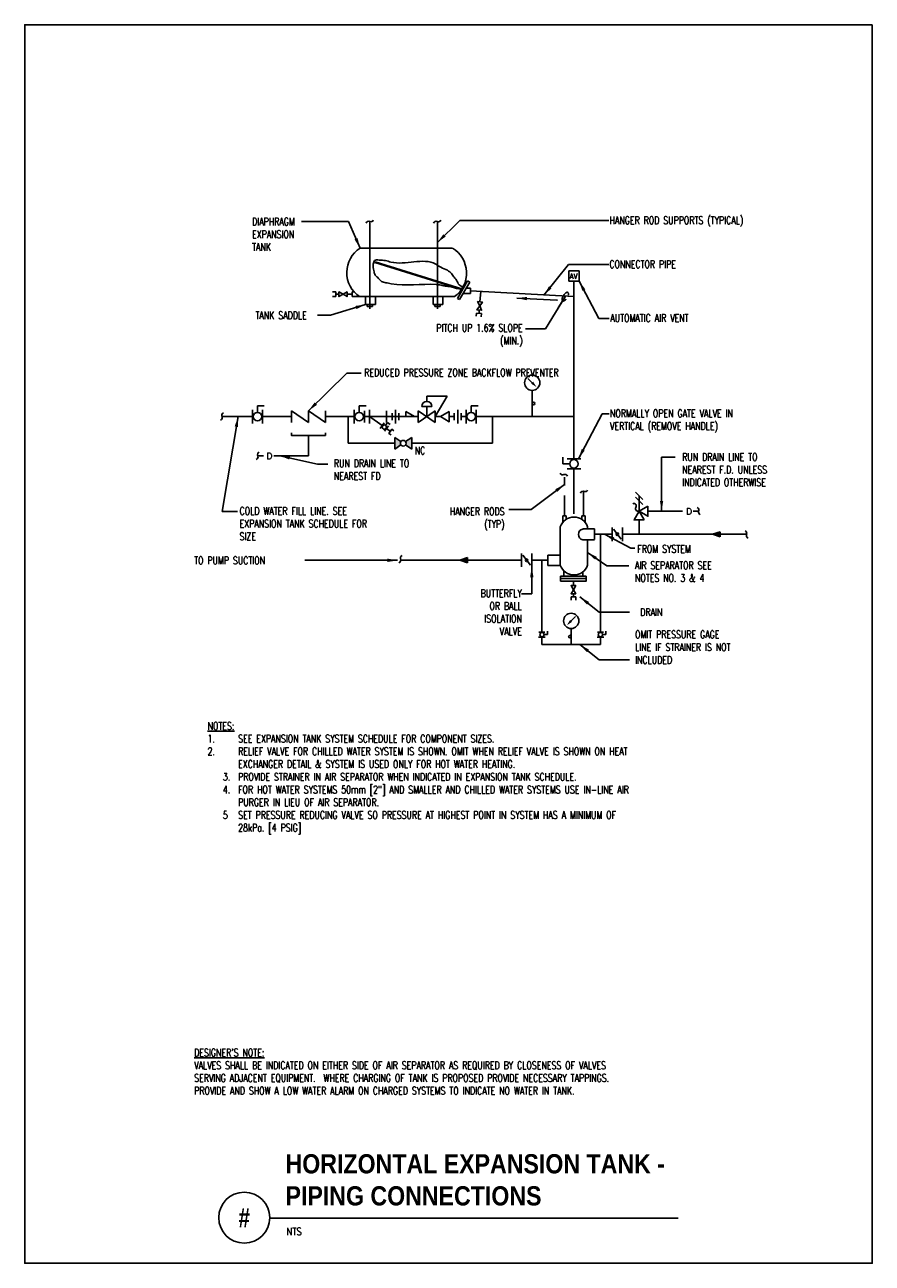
# Model space of a CAD drawing. Header units: inches. Extents: x -0.8 to 9.7, y -3.9 to 11.3.
import ezdxf
from ezdxf.enums import TextEntityAlignment as Align

# ---------------------------------------------------------------- set-up
doc = ezdxf.new("R2010")
doc.units = ezdxf.units.IN
doc.header["$MEASUREMENT"] = 0
doc.linetypes.add('DASHDOT2', pattern=[0.5, 0.25, -0.125, 0, -0.125])
for name, color, linetype in [('C-DETL-DIMS', 2, 'Continuous'), ('M-DETL-DIMS', 2, 'Continuous'), ('M-DETL-HEVY', 5, 'Continuous'), ('M-DETL-MEDM', 4, 'Continuous'), ('M-DETL-TEXT', 2, 'Continuous'), ('M-DETL-THIN', 2, 'Continuous')]:
    doc.layers.add(name, color=color, linetype=linetype)
doc.layers.add('G-ANNO-NPLT', color=7, linetype='Continuous', plot=False)
doc.styles.add('BOLD', font='bold.shx', dxfattribs={"width": 0.9})
doc.styles.add('Romans', font='romans.shx', dxfattribs={"width": 0.75})
doc.styles.get("Standard").update_dxf_attribs({"font": 'romans.shx', "width": 0.75})
doc.dimstyles.new('VA-Lead', dxfattribs={"dimtxt": 0.09375, "dimasz": 0.125, "dimexe": 0.125, "dimexo": 0.03125, "dimgap": 0.02, "dimtad": 1, "dimdec": 5, "dimzin": 0, "dimdsep": 46, "dimlunit": 4, "dimtxsty": 'Romans', "dimcen": 0.125, "dimclrd": 256, "dimclre": 256, "dimclrt": 256, "dimadec": 0, "dimazin": 0, "dimtfac": 1, "dimtdec": 5, "dimtofl": 0, "dimtmove": 0, "dimatfit": 3, "dimfxl": 1, "dimfrac": 2, "dimtolj": 1, "dimtzin": 0, "dimlwd": -1, "dimlwe": -1, "dimarcsym": 0})
doc.dimstyles.new('VA-Loop', dxfattribs={"dimtxt": 0.09375, "dimasz": 0.18, "dimexe": 0.125, "dimexo": 0.0625, "dimgap": 0.09, "dimtad": 0, "dimtih": 1, "dimtoh": 1, "dimdec": 4, "dimzin": 0, "dimdsep": 46, "dimtxsty": 'Romans', "dimcen": 0.09, "dimclrd": 256, "dimclre": 256, "dimclrt": 256, "dimadec": 0, "dimazin": 0, "dimtfac": 1, "dimtdec": 4, "dimtofl": 0, "dimtmove": 0, "dimatfit": 3, "dimldrblk": 'dimloop1', "dimfxl": 1, "dimtolj": 1, "dimtzin": 0, "dimlwd": -1, "dimlwe": -1, "dimarcsym": 0})

# ---------------------------------------------------------------- blocks, each defined once
blk = doc.blocks.new('dimloop1')
blk.add_line((-0.383, 0), (-1, 0))
blk.add_lwpolyline([(0.15, -0.121, 0.038212), (0.207, -0.1, 0.102096), (0.278, -0.047, 0.184921), (0.296, 0, 0.184921), (0.278, 0.047, 0.102096), (0.207, 0.099, 0.060952), (0.115, 0.129, 0.047258), (-0.008, 0.14), (-0.078, 0.14, 0.047258), (-0.202, 0.129, 0.060952), (-0.294, 0.099, 0.102096), (-0.365, 0.047, 0.184921), (-0.383, 0, 0.184921), (-0.365, -0.047, 0.102096), (-0.294, -0.1, 0.060952), (-0.202, -0.129, 0.011023), (-0.173, -0.134, 0.047258)], format="xyb")

msp = doc.modelspace()

# ---------------------------------------------------------------- hatches: boundary and pattern name
at = {"layer": 'M-DETL-MEDM'}
h = msp.add_hatch(color=256, dxfattribs=at)
h.paths.add_polyline_path([(3.868, 6.18), (3.793, 6.233), (3.793, 6.087), (3.868, 6.139, -0.153882), (3.862, 6.16, -0.153882)])
h.paths.add_polyline_path([(4.001, 6.233), (3.926, 6.18, -0.15388), (3.932, 6.16, -0.153876), (3.926, 6.139), (4.001, 6.087)])
h = msp.add_hatch(color=256, dxfattribs=at)
h.paths.add_polyline_path([(6.509, 5.043, -0.236068), (6.515, 5.055), (6.534, 5.03, -0.618034)])
h.paths.add_polyline_path([(6.515, 5.055, -0.618034), (6.54, 5.043, -0.236068), (6.534, 5.03)])
h = msp.add_hatch(color=256, dxfattribs=at)
h.paths.add_polyline_path([(7.789, 5.074), (7.695, 5.043), (7.789, 5.043)])
h.paths.add_polyline_path([(7.789, 5.043), (7.695, 5.043), (7.789, 5.012)])
h = msp.add_hatch(color=256, dxfattribs=at)
h.paths.add_polyline_path([(4.686, 4.755), (4.592, 4.723), (4.686, 4.723)])
h.paths.add_polyline_path([(4.686, 4.723), (4.592, 4.723), (4.686, 4.692)])
h = msp.add_hatch(color=256, dxfattribs=at)
h.paths.add_polyline_path([(5.396, 4.723, -0.236068), (5.403, 4.736), (5.421, 4.711, -0.618034)])
h.paths.add_polyline_path([(5.403, 4.736, -0.618034), (5.428, 4.723, -0.236068), (5.421, 4.711)])

# ---------------------------------------------------------------- linework, layer by layer
at = {"layer": 'G-ANNO-NPLT', "color": 6}
msp.add_lwpolyline([(9.655, 11.302), (-0.751, 11.302), (-0.751, -3.914), (9.655, -3.914)], close=True, dxfattribs=at)
at = {"layer": 'M-DETL-DIMS'}
for p, q in [((4.623, 8.046), (3.546, 8.38)), ((4.628, 8.055), (3.551, 8.389)), ((4.562, 7.94), (4.687, 8.157)), ((4.589, 7.925), (4.714, 8.141)), ((4.644, 8.109), (4.656, 8.103)), ((4.687, 8.157), (4.714, 8.141)), ((3.269, 7.991), (3.207, 7.991)), ((4.562, 7.94), (4.589, 7.925)), ((4.575, 8.005), (4.593, 7.994)), ((4.634, 8.002), (4.723, 8.002)), ((4.67, 8.064), (4.723, 8.064)), ((4.723, 8.064), (4.723, 8.002)), ((4.839, 7.897), (4.851, 8.026))]:
    msp.add_line(p, q, dxfattribs=at)
at = {"layer": 'M-DETL-DIMS', "start_tangent": (0.5, 0.866025), "end_tangent": (0.5, 0.866025)}
msp.add_spline([(4.623, 8.046), (4.581, 8.058), (4.527, 8.07), (4.468, 8.086), (4.417, 8.09), (4.361, 8.102), (4.299, 8.11), (3.749, 8.12), (3.683, 8.133), (3.629, 8.149), (3.594, 8.186), (3.553, 8.227), (3.535, 8.281), (3.529, 8.36), (3.545, 8.404), (3.599, 8.411), (3.679, 8.404), (3.745, 8.386), (4.295, 8.361), (4.359, 8.322), (4.44, 8.285), (4.491, 8.244), (4.522, 8.199), (4.559, 8.149), (4.595, 8.097), (4.628, 8.055), (4.623, 8.046)], degree=3, dxfattribs=at)
at = {"layer": 'M-DETL-HEVY'}
for p, q in [((3.367, 8.558), (4.499, 8.558)), ((3.269, 8.02), (3.269, 7.962)), ((3.269, 8.02), (3.294, 8.02)), ((3.269, 7.962), (3.361, 7.962)), ((3.361, 7.962), (4.525, 7.962)), ((5.825, 5.133), (5.825, 5.107)), ((5.825, 5.107), (5.825, 4.663)), ((6.1, 5.107), (6.247, 5.107)), ((6.161, 5.133), (6.161, 5.107)), ((6.247, 5.107), (6.247, 4.979)), ((6.247, 4.974), (6.1, 4.974)), ((6.161, 4.974), (6.161, 4.663)), ((5.825, 4.787), (5.673, 4.787)), ((5.673, 4.787), (5.673, 4.659)), ((5.673, 4.659), (5.825, 4.659))]:
    msp.add_line(p, q, dxfattribs=at)
for centre, radius, start, end in [((3.56, 8.258), 0.357, 122.7231, 236.1696), ((4.317, 8.251), 0.357, 305.7817, 59.2715), ((5.993, 5.077), 0.177, 18.4754, 161.5246), ((6.115, 5.04), 0.0679, 102.5393, 257.4607), ((5.993, 4.719), 0.177, 198.4754, 341.5246)]:
    msp.add_arc(centre, radius, start, end, dxfattribs=at)
at = {"layer": 'M-DETL-MEDM'}
for p, q in [((3.486, 7.81), (3.486, 8.883)), ((4.316, 7.81), (4.316, 8.883)), ((5.993, 8.152), (5.993, 7.964)), ((3.067, 8.02), (3.026, 8.02)), ((3.067, 7.962), (3.026, 7.962)), ((3.067, 7.962), (3.067, 8.02)), ((3.106, 7.991), (3.067, 7.991)), ((3.106, 7.991), (3.067, 7.991)), ((3.435, 7.962), (3.435, 7.864)), ((3.555, 7.864), (3.555, 7.962)), ((4.265, 7.962), (4.265, 7.864)), ((4.384, 7.864), (4.384, 7.962)), ((4.723, 8.033), (5.993, 7.964)), ((5.993, 7.964), (5.993, 5.97)), ((3.435, 7.864), (3.555, 7.864)), ((3.455, 7.864), (3.455, 7.842)), ((3.455, 7.842), (3.521, 7.842)), ((3.521, 7.842), (3.521, 7.864)), ((4.265, 7.864), (4.384, 7.864)), ((4.284, 7.864), (4.284, 7.842)), ((4.284, 7.842), (4.35, 7.842)), ((4.35, 7.842), (4.35, 7.864)), ((4.798, 7.76), (4.794, 7.72)), ((4.798, 7.76), (4.856, 7.755)), ((4.83, 7.797), (4.827, 7.758)), ((4.83, 7.797), (4.827, 7.758)), ((4.856, 7.755), (4.853, 7.715)), ((5.48, 6.904), (5.427, 6.957)), ((4.186, 6.674), (4.186, 6.737)), ((4.186, 6.737), (4.436, 6.737)), ((4.436, 6.737), (4.29, 6.487)), ((2.044, 6.57), (2.044, 6.403)), ((2.106, 6.539), (2.106, 6.622)), ((2.106, 6.622), (2.19, 6.622)), ((2.169, 6.57), (2.169, 6.403)), ((2.524, 6.559), (2.733, 6.414)), ((2.524, 6.559), (2.524, 6.414)), ((2.524, 6.559), (2.524, 6.414)), ((2.733, 6.559), (2.733, 6.414)), ((2.733, 6.559), (2.941, 6.414)), ((2.733, 6.559), (2.733, 6.414)), ((2.733, 6.559), (2.733, 6.414)), ((2.941, 6.559), (2.941, 6.414)), ((2.941, 6.559), (2.941, 6.414)), ((3.294, 6.57), (3.294, 6.403)), ((3.356, 6.539), (3.356, 6.622)), ((3.356, 6.622), (3.44, 6.622)), ((3.419, 6.559), (3.419, 6.414)), ((3.481, 6.57), (3.481, 6.403)), ((3.69, 6.559), (3.69, 6.414)), ((3.802, 6.57), (3.802, 6.403)), ((3.927, 6.549), (3.927, 6.487)), ((4.035, 6.487), (3.927, 6.549)), ((4.081, 6.559), (4.081, 6.414)), ((4.081, 6.559), (4.29, 6.414)), ((4.29, 6.559), (4.081, 6.414)), ((4.123, 6.612), (4.248, 6.612)), ((4.186, 6.487), (4.186, 6.612)), ((4.29, 6.559), (4.29, 6.414)), ((4.565, 6.57), (4.565, 6.403)), ((4.669, 6.57), (4.669, 6.403)), ((4.731, 6.539), (4.731, 6.622)), ((4.731, 6.622), (4.815, 6.622)), ((4.794, 6.57), (4.794, 6.403)), ((1.678, 6.487), (2.044, 6.487)), ((2.169, 6.487), (2.524, 6.487)), ((2.941, 6.487), (3.294, 6.487)), ((3.222, 6.16), (3.222, 6.487)), ((3.419, 6.487), (3.481, 6.487)), ((3.481, 6.487), (3.639, 6.377)), ((3.481, 6.487), (3.69, 6.487)), ((3.663, 6.411), (3.615, 6.342)), ((3.679, 6.38), (3.703, 6.414)), ((3.69, 6.487), (3.927, 6.487)), ((3.703, 6.414), (3.737, 6.39)), ((3.76, 6.528), (3.76, 6.445)), ((3.844, 6.528), (3.844, 6.445)), ((3.927, 6.487), (4.035, 6.487)), ((4.035, 6.487), (4.081, 6.487)), ((4.29, 6.487), (4.352, 6.487)), ((4.523, 6.487), (4.461, 6.487)), ((4.523, 6.528), (4.523, 6.445)), ((4.606, 6.528), (4.606, 6.445)), ((4.608, 6.487), (4.669, 6.487)), ((4.794, 6.487), (5.993, 6.487)), ((4.993, 6.487), (4.993, 6.16)), ((2.733, 6.007), (2.733, 6.257)), ((3.714, 6.375), (3.666, 6.307)), ((3.69, 6.341), (3.739, 6.306)), ((3.793, 6.16), (3.222, 6.16)), ((3.793, 6.233), (3.868, 6.18)), ((3.793, 6.233), (3.793, 6.087)), ((3.793, 6.087), (3.868, 6.139)), ((4.001, 6.233), (3.926, 6.18)), ((3.926, 6.139), (4.001, 6.087)), ((4.001, 6.233), (4.001, 6.087)), ((4.001, 6.16), (4.993, 6.16)), ((2.179, 6.007), (2.11, 6.007)), ((2.733, 6.007), (2.307, 6.007)), ((5.858, 5.908), (5.858, 5.991)), ((5.91, 5.97), (6.076, 5.97)), ((5.941, 5.908), (5.858, 5.908)), ((5.91, 5.845), (6.076, 5.845)), ((5.993, 5.845), (5.993, 5.294)), ((6.11, 5.268), (6.11, 5.569)), ((6.838, 5.47), (6.749, 5.558)), ((6.838, 5.408), (6.749, 5.496)), ((6.794, 5.327), (6.794, 5.514)), ((6.902, 5.327), (7.327, 5.327)), ((7.456, 5.327), (7.524, 5.327)), ((5.856, 5.268), (5.856, 5.187)), ((5.897, 5.268), (5.856, 5.268)), ((5.897, 5.225), (5.897, 5.268)), ((6.089, 5.225), (6.089, 5.268)), ((6.089, 5.268), (6.131, 5.268)), ((6.131, 5.268), (6.131, 5.188)), ((6.794, 5.218), (6.794, 5.043)), ((6.247, 5.043), (6.462, 5.043)), ((6.318, 5.043), (6.318, 3.841)), ((6.462, 5.126), (6.462, 4.959)), ((6.572, 4.98), (6.478, 5.105)), ((6.587, 5.126), (6.587, 4.959)), ((6.587, 5.043), (8.114, 5.043)), ((7.695, 5.043), (7.789, 5.074)), ((7.695, 5.043), (7.789, 5.012)), ((7.789, 5.012), (7.789, 5.074)), ((5.35, 4.723), (3.866, 4.723)), ((4.592, 4.723), (4.686, 4.755)), ((4.592, 4.723), (4.686, 4.692)), ((4.686, 4.692), (4.686, 4.755)), ((5.35, 4.807), (5.35, 4.64)), ((5.459, 4.661), (5.365, 4.786)), ((5.475, 4.807), (5.475, 4.64)), ((5.673, 4.723), (5.475, 4.723)), ((5.6, 4.723), (5.6, 3.841)), ((5.868, 4.594), (5.868, 4.528)), ((6.1, 4.579), (6.1, 4.528)), ((6.144, 4.528), (5.828, 4.528)), ((6.144, 4.497), (5.828, 4.497)), ((5.986, 4.467), (5.986, 4.412)), ((6.015, 4.272), (5.957, 4.272)), ((5.957, 4.272), (5.957, 4.231)), ((5.986, 4.311), (5.986, 4.272)), ((6.015, 4.272), (6.015, 4.231)), ((5.959, 3.978), (6.012, 4.031)), ((5.636, 3.841), (5.563, 3.841)), ((5.626, 3.81), (5.667, 3.81)), ((5.667, 3.81), (5.667, 3.851)), ((5.959, 3.885), (5.959, 3.686)), ((6.354, 3.841), (6.281, 3.841)), ((6.344, 3.81), (6.385, 3.81)), ((6.385, 3.81), (6.385, 3.851)), ((5.641, 3.779), (5.558, 3.779)), ((5.6, 3.779), (5.6, 3.686)), ((6.318, 3.686), (5.6, 3.686)), ((6.359, 3.779), (6.276, 3.779)), ((6.318, 3.779), (6.318, 3.686))]:
    msp.add_line(p, q, dxfattribs=at)
at = {"layer": 'M-DETL-MEDM', "linetype": 'DASHDOT2'}
msp.add_line((5.876, 5.268), (5.876, 5.775), dxfattribs=at)
at = {"layer": 'M-DETL-MEDM'}
for points in [[(5.931, 8.152), (6.056, 8.152), (6.056, 8.277), (5.931, 8.277)], [(3.157, 7.991), (3.106, 7.962), (3.106, 8.02), (3.106, 8.02)], [(3.157, 7.991), (3.207, 7.962), (3.207, 8.02), (3.207, 8.02)], [(4.835, 7.847), (4.801, 7.799), (4.859, 7.794), (4.859, 7.794)], [(4.835, 7.847), (4.81, 7.9), (4.868, 7.895), (4.868, 7.895)], [(4.461, 6.549), (4.461, 6.424), (4.352, 6.487)], [(6.856, 5.218), (6.731, 5.218), (6.794, 5.327)], [(6.902, 5.389), (6.902, 5.264), (6.794, 5.327)], [(5.986, 4.361), (6.015, 4.412), (5.957, 4.412), (5.957, 4.412)], [(5.986, 4.361), (6.015, 4.311), (5.957, 4.311), (5.957, 4.311)]]:
    msp.add_lwpolyline(points, close=True, dxfattribs=at)
for points in [[(2.524, 6.289), (2.524, 6.257), (2.941, 6.257), (2.941, 6.289)], [(3.782, 6.314), (3.757, 6.332), (3.721, 6.281), (3.747, 6.263)], [(5.828, 4.528), (5.828, 4.467), (6.144, 4.467), (6.144, 4.528)]]:
    msp.add_lwpolyline(points, dxfattribs=at)
msp.add_lwpolyline([(6.794, 5.327, -0.735191), (6.754, 5.373), (6.754, 5.373, 0.735191), (6.715, 5.418)], format="xyb", dxfattribs=at)
for centre, radius in [((5.48, 6.904), 0.0938), ((2.106, 6.487), 0.0521), ((3.356, 6.487), 0.0521), ((4.731, 6.487), 0.0521), ((3.664, 6.359), 0.026), ((3.897, 6.16), 0.0352), ((5.993, 5.908), 0.0521), ((6.525, 5.043), 0.0156), ((5.412, 4.723), 0.0156), ((5.959, 3.978), 0.0938), ((5.6, 3.81), 0.026), ((6.318, 3.81), 0.026), ((5.943, 3.785), 0.0156)]:
    msp.add_circle(centre, radius, dxfattribs=at)
for centre, radius, start, end in [((3.473, 8.852), 0.0354, 67.8248, 159.4493), ((3.499, 8.914), 0.0325, 244.257, 336.9719), ((4.302, 8.852), 0.0354, 67.8248, 159.4493), ((4.329, 8.914), 0.0325, 244.257, 336.9719), ((4.186, 6.612), 0.0625, 0, 180), ((1.639, 6.478), 0.0354, 290.5507, 22.1752), ((1.701, 6.504), 0.0325, 113.0281, 205.743), ((2.078, 5.994), 0.0354, 290.5507, 22.1752), ((2.14, 6.021), 0.0325, 113.0281, 205.743), ((5.855, 5.804), 0.0325, 203.0281, 295.743), ((5.881, 5.742), 0.0354, 20.5507, 112.1752), ((6.105, 5.535), 0.0354, 67.8248, 159.4493), ((6.131, 5.598), 0.0325, 244.257, 336.9719), ((7.494, 5.34), 0.0325, 334.257, 66.9719), ((7.557, 5.314), 0.0354, 157.8248, 249.4493), ((8.083, 5.053), 0.0325, 334.257, 66.9719), ((8.146, 5.027), 0.0354, 157.8248, 249.4493), ((3.831, 4.725), 0.0354, 290.5507, 22.1752), ((3.894, 4.752), 0.0325, 113.0281, 205.743)]:
    msp.add_arc(centre, radius, start, end, dxfattribs=at)
for points in [[(5.492, 6.916), (5.468, 6.892), (5.533, 6.851)], [(5.946, 3.991), (5.971, 3.966), (5.906, 3.925)]]:
    msp.add_solid(points, dxfattribs=at)
at = {"layer": 'M-DETL-TEXT'}
msp.add_line((2.257, -3.359), (7.273, -3.359), dxfattribs=at)
msp.add_circle((1.944, -3.354), 0.313, dxfattribs=at)
at = {"layer": 'M-DETL-THIN'}
msp.add_line((5.48, 6.81), (5.48, 6.487), dxfattribs=at)
msp.add_circle((5.496, 6.648), 0.0156, dxfattribs=at)

# ---------------------------------------------------------------- texts
at = {"layer": 'M-DETL-TEXT', "style": 'Romans'}
msp.add_text('AV', height=0.0625, dxfattribs=at).set_placement((5.939, 8.182))
at = {"layer": 'M-DETL-TEXT', "style": 'BOLD', "width": 0.8}
msp.add_text('#', height=0.236, dxfattribs=at).set_placement((1.944, -3.354), align=Align.MIDDLE)
at = {"layer": 'M-DETL-TEXT', "style": 'Romans', "width": 0.8}
msp.add_text('NTS', height=0.0938, dxfattribs=at).set_placement((2.464, -3.571))
at = {"layer": 'M-DETL-TEXT'}
for s, insert, char_height, width, attachment_point, style in [('DIAPHRAGM EXPANSION TANK', (2.04, 8.931), 0.09375, 0.67098, 1, 'Romans'), ('HANGER ROD SUPPORTS (TYPICAL)', (6.43, 8.947), 0.09375, 1.56174, 1, 'Romans'), ('CONNECTOR PIPE', (6.428, 8.407), 0.09375, 1.5142, 1, 'Romans'), ('TANK SADDLE', (2.082, 7.78), 0.09375, 1.01191, 1, 'Romans'), ('PITCH UP 1.6% SLOPE (MIN.)', (5.363, 7.625), 0.09375, 1.21382, 3, 'Romans'), ('AUTOMATIC AIR VENT', (6.439, 7.746), 0.09375, 1.5142, 1, 'Romans'), ('REDUCED PRESSURE ZONE BACKFLOW PREVENTER', (3.418, 7.076), 0.09375, 2.2622, 1, 'Romans'), ('NORMALLY OPEN GATE VALVE IN VERTICAL (REMOVE HANDLE)', (6.435, 6.574), 0.09375, 1.67643, 1, 'Romans'), ('NC', (4.167, 6.071), 0.0938, 0.82982, 6, 'Romans'), ('RUN DRAIN LINE TO NEAREST FD', (3.045, 5.96), 0.09375, 1.02017, 1, 'Romans'), ('RUN DRAIN LINE TO NEAREST F.D. UNLESS INDICATED OTHERWISE', (7.322, 6.039), 0.09375, 1.31274, 1, 'Romans'), ('COLD WATER FILL LINE. SEE EXPANSION TANK SCHEDULE FOR SIZE', (1.887, 5.375), 0.09375, 1.69653, 1, 'Romans'), ('HANGER RODS (TYP)', (5.14, 5.229), 0.09375, 0.82982, 6, 'Romans'), ('FROM SYSTEM', (6.771, 4.909), 0.09375, 1.21778, 1, 'Romans'), ('TO PUMP SUCTION ', (1.329, 4.767), 0.09375, 1.45008, 1, 'Romans'), ('AIR SEPARATOR SEE NOTES NO. 3 & 4', (6.742, 4.708), 0.09375, 1.12491, 1, 'Romans'), ('BUTTERFLY\\POR BALL\\PISOLATION\\PVALVE', (5.353, 4.083), 0.0938, 2.2622, 6, 'Romans'), ('DRAIN', (7.078, 4.132), 0.0938, 0.32946, 3, 'Romans'), ('OMIT PRESSURE GAGE LINE IF STRAINER IS NOT INCLUDED', (6.743, 3.858), 0.09375, 1.31274, 1, 'Romans'), ('\\pi-0.375,l0.375,t0.375;{\\LNOTES:\\P\\pi-0.1875,l0.1875,t0.1875,0.375;}1.^ISEE EXPANSION TANK SYSTEM SCHEDULE FOR COMPONENT SIZES. \\P2.^IRELIEF VALVE FOR CHILLED WATER SYSTEM IS SHOWN. OMIT WHEN RELIEF VALVE IS SHOWN ON HEAT \\P\\pi0,t0.375;EXCHANGER DETAIL & SYSTEM IS USED ONLY FOR HOT WATER HEATING.\\P\\pi-0.1875,t0.1875,0.375;3.^IPROVIDE STRAINER IN AIR SEPARATOR WHEN INDICATED IN EXPANSION TANK SCHEDULE. \\P4.^IFOR HOT WATER SYSTEMS 50mm [2"] AND SMALLER AND CHILLED WATER SYSTEMS USE IN-LINE AIR \\P\\pi0,t0.375;PURGER IN LIEU OF AIR SEPARATOR.\\P\\pi-0.1875,t0.1875,0.375;5^ISET PRESSURE REDUCING VALVE SO PRESSURE AT HIGHEST POINT IN SYSTEM HAS A MINIMUM OF \\P\\pi0,t0.375;28kPa. [4 PSIG]', (1.494, 2.734), 0.09375, 5.89219, 1, 'Romans'), ('HORIZONTAL EXPANSION TANK - \\PPIPING CONNECTIONS', (2.451, -2.574), 0.23622, 8.45972, 1, 'BOLD')]:
    msp.add_mtext(s, dxfattribs=dict(at, insert=insert, char_height=char_height, width=width, attachment_point=attachment_point, style=style))
at = {"layer": 'M-DETL-TEXT', "color": 1, "insert": (1.329, -1.279), "char_height": 0.09375, "width": 5.93438, "attachment_point": 1, "style": 'Romans'}
msp.add_mtext("{\\LDESIGNER'S NOTE:\\P}VALVES SHALL BE INDICATED ON EITHER SIDE OF AIR SEPARATOR AS REQUIRED BY CLOSENESS OF VALVES SERVING ADJACENT EQUIPMENT.  WHERE CHARGING OF TANK IS PROPOSED PROVIDE NECESSARY TAPPINGS.  PROVIDE AND SHOW A LOW WATER ALARM ON CHARGED SYSTEMS TO INDICATE NO WATER IN TANK.", dxfattribs=at)
at = {"layer": 'M-DETL-THIN'}
for p in [(2.218, 5.965), (7.37, 5.284)]:
    msp.add_text('D', height=0.0781, dxfattribs=at).set_placement(p)

# ---------------------------------------------------------------- leaders
at = {"layer": 'C-DETL-DIMS'}
for points, dimstyle in [([(3.367, 8.558), (3.224, 8.883), (2.648, 8.883)], 'VA-Lead'), ([(6.056, 8.152), (6.3, 7.695), (6.427, 7.695)], 'VA-Lead'), ([(5.29, 7.944), (5.784, 7.918), (5.791, 7.918)], 'VA-Lead'), ([(5.89, 7.968), (5.643, 7.566), (5.398, 7.566)], 'VA-Loop'), ([(3.435, 7.864), (3.002, 7.733), (2.843, 7.733)], 'VA-Lead'), ([(6.049, 5.97), (6.338, 6.521), (6.424, 6.521)], 'VA-Lead'), ([(3.828, 4.722), (3.092, 4.722), (2.689, 4.722)], 'VA-Lead'), ([(6.161, 4.819), (6.395, 4.654), (6.668, 4.654)], 'VA-Lead'), ([(6.067, 4.272), (6.301, 4.087), (6.674, 4.087)], 'VA-Lead'), ([(6.067, 3.686), (6.301, 3.501), (6.674, 3.501)], 'VA-Lead')]:
    msp.add_leader(points, dimstyle=dimstyle, override={"dimgap": 0.02, "dimtad": 0}, dxfattribs=at)
at = {"layer": 'M-DETL-TEXT'}
for points in [[(4.316, 8.627), (4.59, 8.898), (6.423, 8.898)], [(5.624, 7.979), (5.927, 8.356), (6.42, 8.356)], [(2.733, 6.559), (3.203, 7.02), (3.379, 7.02)], [(1.868, 6.487), (1.672, 5.32), (1.862, 5.32)], [(2.38, 6.007), (2.844, 5.905), (2.969, 5.905)], [(7.069, 5.327), (7.068, 5.991), (7.234, 5.991)], [(5.876, 5.655), (5.469, 5.345), (5.193, 5.345)], [(6.368, 5.043), (6.693, 4.873), (6.739, 4.873)], [(5.475, 4.64), (5.475, 4.309), (5.35, 4.309)]]:
    msp.add_leader(points, dimstyle='VA-Lead', override={"dimtad": 0}, dxfattribs=at)

doc.saveas('drawing.dxf')
